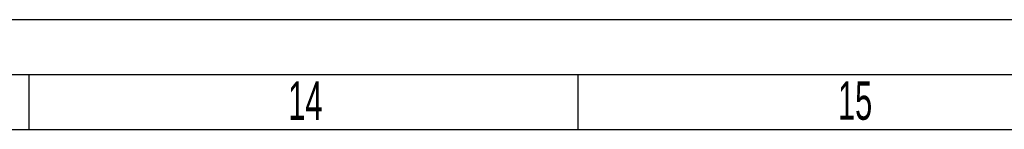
# Model space of a CAD drawing. Header units: millimetres. Extents: x 0 to 841, y 0 to 594.
# Tile 125 of 126: x 675 to 764, y 584 to 594. Entities that reach past the tile are written whole.
import ezdxf

# ---------------------------------------------------------------- set-up
doc = ezdxf.new("R2010")
doc.units = ezdxf.units.MM
doc.header["$LTSCALE"] = 46.255
doc.layers.get('0').update_dxf_attribs({"linetype": 'CONTINUOUS'})
doc.styles.add('TEXTSTYLE_2', font='txt', dxfattribs={"width": 0.6})

msp = doc.modelspace()

# ---------------------------------------------------------------- linework, layer by layer
at = {"color": 7, "linetype": 'CONTINUOUS'}
for p, q in [((0, 594), (841, 594)), ((675.5, 589), (675.5, 584)), ((725.5, 589), (725.5, 584)), ((20, 584), (831, 584))]:
    msp.add_line(p, q, dxfattribs=at)
at = {"color": 2, "linetype": 'CONTINUOUS'}
msp.add_line((15, 589), (836, 589), dxfattribs=at)

# ---------------------------------------------------------------- texts
at = {"color": 5, "linetype": 'CONTINUOUS', "char_height": 3.5, "width": 4.2, "attachment_point": 1, "line_spacing_factor": 0.9, "style": 'TEXTSTYLE_2'}
for s, insert in [('14', (699.1246, 588.363)), ('15', (749.1706, 588.3733))]:
    msp.add_mtext(s, dxfattribs=dict(at, insert=insert))

doc.saveas('drawing.dxf')
